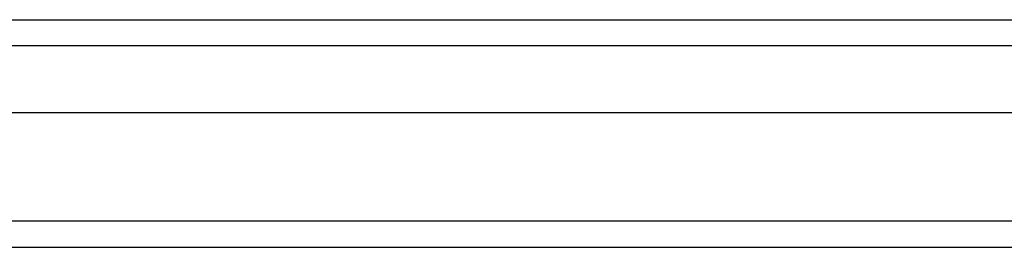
# Model space of a CAD drawing. Header units: inches. Extents: x 16 to 193, y 16 to 114.
# Tile 9 of 87: x 89.663 to 93.413, y 45.753 to 46.619. Entities that reach past the tile are written whole.
import ezdxf

# ---------------------------------------------------------------- set-up
doc = ezdxf.new("R2010")
doc.units = ezdxf.units.IN
doc.header["$MEASUREMENT"] = 0
doc.layers.add('Visible Edges(ANSI)', color=7, linetype='Continuous', lineweight=25)
doc.layers.add('Visible Tangent Edges(ANSI)', color=7, linetype='Continuous', lineweight=25)

msp = doc.modelspace()

# ---------------------------------------------------------------- linework, layer by layer
at = {"layer": 'Visible Edges(ANSI)'}
for p, q in [((86.8103, 46.6191), (115.016, 46.6191)), ((115.2045, 46.2648), (86.6218, 46.2648)), ((86.0121, 45.753), (115.8141, 45.753))]:
    msp.add_line(p, q, dxfattribs=at)
at = {"layer": 'Visible Tangent Edges(ANSI)'}
for p, q in [((115.146, 46.5201), (86.6803, 46.5201)), ((115.8141, 45.852), (86.0121, 45.852))]:
    msp.add_line(p, q, dxfattribs=at)

doc.saveas('drawing.dxf')
